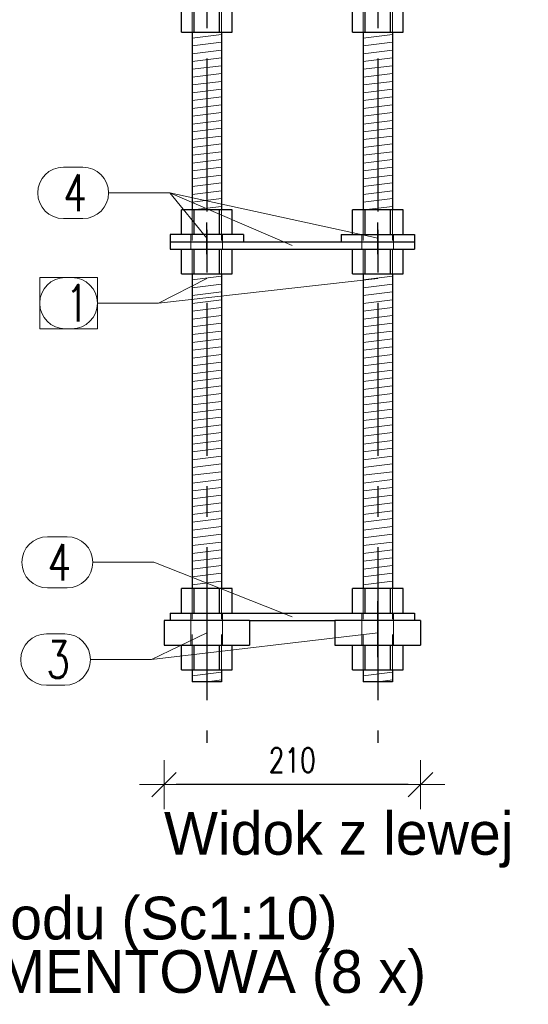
# Model space of a CAD drawing. Header units: millimetres. Extents: x 2268 to 2689, y 16092 to 16416.
# Tile 4 of 13: x 2425 to 2466, y 16251 to 16332. Entities that reach past the tile are written whole.
import ezdxf

# ---------------------------------------------------------------- set-up
doc = ezdxf.new("R2010")
doc.units = ezdxf.units.MM
doc.header["$LTSCALE"] = 10
doc.linetypes.add('HIDDEN', pattern=[0.375, 0.25, -0.125])
doc.linetypes.add('MITTE', pattern=[2, 1.25, -0.25, 0.25, -0.25])
doc.layers.get('Defpoints').update_dxf_attribs({"color": 1})
for name, color, linetype, lineweight in [('PS_DIM', 4, 'Continuous', 13), ('PS_Hatch', 3, 'Continuous', 9), ('PS_Hidden', 2, 'HIDDEN', 9), ('PS_Pos', 1, 'Continuous', 15), ('PS_SOLID', 7, 'Continuous', 30)]:
    doc.layers.add(name, color=color, linetype=linetype, lineweight=lineweight)
doc.layers.add('PS_MID', color=5, linetype='MITTE')
doc.layers.add('PS_SHAPE', color=3, linetype='Continuous')
doc.styles.add('simplex', font='simplex.shx', dxfattribs={"width": 0.75})
doc.dimstyles.new('1_10_PRZ', dxfattribs={"dimtxt": 2, "dimasz": 1, "dimexe": 2, "dimexo": 5, "dimgap": 1, "dimtad": 1, "dimdec": 0, "dimlfac": 10, "dimtxsty": 'simplex', "dimblk": 'dimznak', "dimcen": 2, "dimse1": 1, "dimse2": 1, "dimclrt": 3, "dimadec": 1, "dimazin": 0, "dimtfac": 1, "dimtdec": 0, "dimtix": 1, "dimtmove": 2, "dimatfit": 3, "dimldrblk": 'dim-grot', "dimfxl": 1, "dimarcsym": 0})

# ---------------------------------------------------------------- blocks, each defined once
blk = doc.blocks.new('*X51')
at = {"layer": 'PS_Hidden', "color": 2, "linetype": 'HIDDEN'}
for p, q in [((88.439, 28.92), (88.439, 30.94)), ((88.439, 30.94), (88.439, 26.5)), ((90.839, 28.92), (90.839, 30.94)), ((90.839, 30.94), (90.839, 26.5)), ((102.439, 28.92), (102.439, 30.94)), ((102.439, 30.94), (102.439, 26.5)), ((104.839, 28.92), (104.839, 30.94)), ((104.839, 30.94), (104.839, 26.5)), ((88.439, 26.5), (88.439, 28.92)), ((90.839, 26.5), (90.839, 28.92)), ((102.439, 26.5), (102.439, 28.92)), ((104.839, 26.5), (104.839, 28.92)), ((88.439, 20.18), (88.439, 22.2)), ((88.439, 22.2), (88.439, 20.18)), ((90.839, 20.18), (90.839, 22.2)), ((90.839, 22.2), (90.839, 20.18)), ((102.439, 20.18), (102.439, 22.2)), ((102.439, 22.2), (102.439, 20.18)), ((104.839, 20.18), (104.839, 22.2)), ((104.839, 22.2), (104.839, 20.18)), ((88.439, 3.6), (88.439, 5.62)), ((88.439, 5.62), (88.439, 0.38)), ((90.839, 3.6), (90.839, 5.62)), ((90.839, 5.62), (90.839, 0.38)), ((102.439, 3.6), (102.439, 5.62)), ((102.439, 5.62), (102.439, 0.38)), ((104.839, 3.6), (104.839, 5.62)), ((104.839, 5.62), (104.839, 0.38)), ((88.339, 3.6), (88.339, 3)), ((90.939, 3.6), (90.939, 3)), ((102.339, 3.6), (102.339, 3)), ((104.939, 3.6), (104.939, 3)), ((88.339, 2.4), (88.339, 3)), ((90.939, 2.4), (90.939, 3)), ((102.339, 2.4), (102.339, 3)), ((104.939, 2.4), (104.939, 3)), ((88.439, 0.38), (88.439, 2.4)), ((90.839, 0.38), (90.839, 2.4)), ((102.439, 0.38), (102.439, 2.4)), ((104.839, 0.38), (104.839, 2.4)), ((88.439, -27.4), (88.439, -25.38)), ((88.439, -25.38), (88.439, -32.02)), ((90.839, -27.4), (90.839, -25.38)), ((90.839, -25.38), (90.839, -32.02)), ((102.439, -27.4), (102.439, -25.38)), ((102.439, -25.38), (102.439, -32.02)), ((104.839, -27.4), (104.839, -25.38)), ((104.839, -25.38), (104.839, -32.02)), ((88.339, -28), (88.339, -27.4)), ((90.939, -28), (90.939, -27.4)), ((102.339, -28), (102.339, -27.4)), ((104.939, -28), (104.939, -27.4)), ((88.339, -30), (88.339, -28)), ((90.939, -30), (90.939, -28)), ((102.339, -30), (102.339, -28)), ((104.939, -30), (104.939, -28)), ((88.439, -32.02), (88.439, -30)), ((90.839, -32.02), (90.839, -30)), ((102.439, -32.02), (102.439, -30)), ((104.839, -32.02), (104.839, -30))]:
    blk.add_line(p, q, dxfattribs=at)
at = {"layer": 'PS_MID', "color": 5, "linetype": 'MITTE'}
for p, q in [((89.639, 38), (89.639, -38)), ((89.639, 38), (89.639, -38)), ((103.639, 38), (103.639, -38)), ((103.639, 38), (103.639, -38)), ((89.639, 2), (89.639, 4.6)), ((89.639, 2), (89.639, 4.6)), ((103.639, 2), (103.639, 4.6)), ((103.639, 2), (103.639, 4.6)), ((89.639, 4), (89.639, 1.4)), ((89.639, 4), (89.639, 1.4)), ((103.639, 4), (103.639, 1.4)), ((103.639, 4), (103.639, 1.4)), ((89.639, -26.4), (89.639, -29)), ((89.639, -26.4), (89.639, -29)), ((103.639, -29), (103.639, -26.4)), ((103.639, -26.4), (103.639, -29)), ((89.639, -27), (89.639, -31)), ((89.639, -27), (89.639, -31)), ((103.639, -31), (103.639, -27)), ((103.639, -27), (103.639, -31))]:
    blk.add_line(p, q, dxfattribs=at)
at = {"layer": 'PS_SOLID', "color": 7, "linetype": 'Continuous'}
for p, q in [((88.439, 33), (90.839, 33)), ((88.439, 33), (88.439, 30.94)), ((90.839, 33), (90.839, 30.94)), ((102.439, 33), (104.839, 33)), ((102.439, 33), (102.439, 30.94)), ((104.839, 33), (104.839, 30.94)), ((87.561, 28.92), (87.561, 30.94)), ((88.6, 30.94), (87.561, 30.94)), ((90.678, 30.94), (88.6, 30.94)), ((88.6, 28.92), (88.6, 30.94)), ((90.678, 28.92), (90.678, 30.94)), ((91.718, 30.94), (90.678, 30.94)), ((91.718, 28.92), (91.718, 30.94)), ((101.561, 28.92), (101.561, 30.94)), ((102.6, 30.94), (101.561, 30.94)), ((104.678, 30.94), (102.6, 30.94)), ((102.6, 28.92), (102.6, 30.94)), ((104.678, 28.92), (104.678, 30.94)), ((105.718, 30.94), (104.678, 30.94)), ((105.718, 28.92), (105.718, 30.94)), ((87.561, 28.92), (88.6, 28.92)), ((87.561, 26.9), (87.561, 28.92)), ((88.6, 28.92), (87.561, 28.92)), ((88.6, 28.92), (90.678, 28.92)), ((90.678, 28.92), (88.6, 28.92)), ((88.6, 26.9), (88.6, 28.92)), ((90.678, 28.92), (91.718, 28.92)), ((90.678, 26.9), (90.678, 28.92)), ((91.718, 28.92), (90.678, 28.92)), ((91.718, 26.9), (91.718, 28.92)), ((101.561, 26.9), (101.561, 28.92)), ((102.6, 28.92), (101.561, 28.92)), ((101.561, 28.92), (102.6, 28.92)), ((104.678, 28.92), (102.6, 28.92)), ((102.6, 26.9), (102.6, 28.92)), ((102.6, 28.92), (104.678, 28.92)), ((104.678, 26.9), (104.678, 28.92)), ((105.718, 28.92), (104.678, 28.92)), ((104.678, 28.92), (105.718, 28.92)), ((105.718, 26.9), (105.718, 28.92)), ((91.839, 26.9), (87.439, 26.9)), ((87.439, 26.5), (87.439, 26.9)), ((91.839, 26.5), (91.839, 26.9)), ((105.839, 26.9), (101.439, 26.9)), ((101.439, 26.5), (101.439, 26.9)), ((105.839, 26.5), (105.839, 26.9)), ((87.439, 26.5), (91.839, 26.5)), ((88.439, 26.5), (88.439, 22.2)), ((90.839, 26.5), (90.839, 22.2)), ((101.439, 26.5), (105.839, 26.5)), ((102.439, 26.5), (102.439, 22.2)), ((104.839, 26.5), (104.839, 22.2)), ((87.561, 20.18), (87.561, 22.2)), ((88.6, 22.2), (87.561, 22.2)), ((90.678, 22.2), (88.6, 22.2)), ((88.6, 20.18), (88.6, 22.2)), ((90.678, 20.18), (90.678, 22.2)), ((91.718, 22.2), (90.678, 22.2)), ((91.718, 20.18), (91.718, 22.2)), ((101.561, 20.18), (101.561, 22.2)), ((102.6, 22.2), (101.561, 22.2)), ((104.678, 22.2), (102.6, 22.2)), ((102.6, 20.18), (102.6, 22.2)), ((104.678, 20.18), (104.678, 22.2)), ((105.718, 22.2), (104.678, 22.2)), ((105.718, 20.18), (105.718, 22.2)), ((87.561, 20.18), (88.6, 20.18)), ((88.439, 20.18), (88.439, 5.62)), ((88.6, 20.18), (90.678, 20.18)), ((90.678, 20.18), (91.718, 20.18)), ((90.839, 20.18), (90.839, 5.62)), ((101.561, 20.18), (102.6, 20.18)), ((102.439, 20.18), (102.439, 5.62)), ((102.6, 20.18), (104.678, 20.18)), ((104.678, 20.18), (105.718, 20.18)), ((104.839, 20.18), (104.839, 5.62)), ((87.561, 3.6), (87.561, 5.62)), ((88.6, 5.62), (87.561, 5.62)), ((90.678, 5.62), (88.6, 5.62)), ((88.6, 3.6), (88.6, 5.62)), ((90.678, 3.6), (90.678, 5.62)), ((91.718, 5.62), (90.678, 5.62)), ((91.718, 3.6), (91.718, 5.62)), ((101.561, 3.6), (101.561, 5.62)), ((102.6, 5.62), (101.561, 5.62)), ((104.678, 5.62), (102.6, 5.62)), ((102.6, 3.6), (102.6, 5.62)), ((104.678, 3.6), (104.678, 5.62)), ((105.718, 5.62), (104.678, 5.62)), ((105.718, 3.6), (105.718, 5.62)), ((86.639, 3.6), (86.639, 3)), ((92.639, 3.6), (86.639, 3.6)), ((92.639, 3.6), (92.639, 3)), ((100.639, 3.6), (106.639, 3.6)), ((100.639, 3.6), (100.639, 3)), ((106.639, 3.6), (106.639, 3)), ((86.639, 3), (106.639, 3)), ((86.639, 3), (86.639, 2.4)), ((86.639, 3), (92.639, 3)), ((100.639, 3), (106.639, 3)), ((106.639, 3), (106.639, 2.4)), ((86.639, 2.4), (106.639, 2.4)), ((87.561, 0.38), (87.561, 2.4)), ((88.6, 0.38), (88.6, 2.4)), ((90.678, 0.38), (90.678, 2.4)), ((91.718, 0.38), (91.718, 2.4)), ((101.561, 0.38), (101.561, 2.4)), ((102.6, 0.38), (102.6, 2.4)), ((104.678, 0.38), (104.678, 2.4)), ((105.718, 0.38), (105.718, 2.4)), ((87.561, 0.38), (88.6, 0.38)), ((88.439, 0.38), (88.439, -25.38)), ((88.6, 0.38), (90.678, 0.38)), ((90.678, 0.38), (91.718, 0.38)), ((90.839, 0.38), (90.839, -25.38)), ((101.561, 0.38), (102.6, 0.38)), ((102.439, 0.38), (102.439, -25.38)), ((102.6, 0.38), (104.678, 0.38)), ((104.678, 0.38), (105.718, 0.38)), ((104.839, 0.38), (104.839, -25.38)), ((87.561, -27.4), (87.561, -25.38)), ((88.6, -25.38), (87.561, -25.38)), ((90.678, -25.38), (88.6, -25.38)), ((88.6, -27.4), (88.6, -25.38)), ((90.678, -27.4), (90.678, -25.38)), ((91.718, -25.38), (90.678, -25.38)), ((91.718, -27.4), (91.718, -25.38)), ((101.561, -27.4), (101.561, -25.38)), ((102.6, -25.38), (101.561, -25.38)), ((104.678, -25.38), (102.6, -25.38)), ((102.6, -27.4), (102.6, -25.38)), ((104.678, -27.4), (104.678, -25.38)), ((105.718, -25.38), (104.678, -25.38)), ((105.718, -27.4), (105.718, -25.38)), ((86.639, -27.4), (106.639, -27.4)), ((86.639, -27.4), (86.639, -28)), ((106.639, -27.4), (106.639, -28)), ((93.139, -28), (86.139, -28)), ((86.139, -28), (86.139, -30)), ((93.139, -28), (93.139, -30)), ((93.139, -28), (100.139, -28)), ((107.139, -28), (100.139, -28)), ((100.139, -28), (100.139, -30)), ((107.139, -28), (107.139, -30)), ((86.139, -30), (93.139, -30)), ((87.561, -32.02), (87.561, -30)), ((88.6, -32.02), (88.6, -30)), ((90.678, -32.02), (90.678, -30)), ((91.718, -32.02), (91.718, -30)), ((100.139, -30), (107.139, -30)), ((101.561, -32.02), (101.561, -30)), ((102.6, -32.02), (102.6, -30)), ((104.678, -32.02), (104.678, -30)), ((105.718, -32.02), (105.718, -30)), ((87.561, -32.02), (88.6, -32.02)), ((88.439, -32.02), (88.439, -33)), ((88.6, -32.02), (90.678, -32.02)), ((90.678, -32.02), (91.718, -32.02)), ((90.839, -32.02), (90.839, -33)), ((101.561, -32.02), (102.6, -32.02)), ((102.439, -32.02), (102.439, -33)), ((102.6, -32.02), (104.678, -32.02)), ((104.678, -32.02), (105.718, -32.02)), ((104.839, -32.02), (104.839, -33)), ((89.639, -33), (88.439, -33)), ((90.839, -33), (89.639, -33)), ((103.639, -33), (102.439, -33)), ((104.839, -33), (103.639, -33))]:
    blk.add_line(p, q, dxfattribs=at)
blk = doc.blocks.new('*X64')
at = {"color": 0}
blk.add_text('Widok z lewej', height=3.5, dxfattribs=at).set_placement((2930.6, 16273.323))
blk = doc.blocks.new('dimznak')
at = {"color": 0}
for points in [[(0, 2), (0, -2)], [(-2, 0), (2, 0)]]:
    blk.add_lwpolyline(points, dxfattribs=at)
at = {"color": 2}
blk.add_lwpolyline([(1, 1), (-1, -1)], dxfattribs=at)
blk = doc.blocks.new('*D65')
at = {"layer": 'Defpoints', "color": 0, "transparency": 16777216}
for p in [(2436.57, 16281.899), (2457.57, 16281.899), (2436.57, 16269.473)]:
    blk.add_point(p, dxfattribs=at)
at = {"layer": 'PS_DIM', "color": 0, "lineweight": -2, "transparency": 16777216}
blk.add_line((2456.57, 16269.473), (2437.57, 16269.473), dxfattribs=at)
at = {"layer": 'PS_DIM', "color": 0, "lineweight": -2, "transparency": 16777216, "rotation": 180}
blk.add_blockref('dimznak', (2436.57, 16269.473), dxfattribs=at)
at = {"layer": 'PS_DIM', "color": 0, "lineweight": -2, "transparency": 16777216}
blk.add_blockref('dimznak', (2457.57, 16269.473), dxfattribs=at)
at = {"layer": 'PS_DIM', "color": 3, "transparency": 16777216, "insert": (2447.07, 16271.473), "char_height": 2, "attachment_point": 5, "style": 'simplex'}
blk.add_mtext('210', dxfattribs=at)
blk = doc.blocks.new('dim-grot')
blk.add_hatch(color=256).paths.add_polyline_path([(0, 0), (-2, 0.5), (-2, -0.5)])
blk.add_lwpolyline([(0, 0), (-2, 0.5), (-2, -0.5), (0, 0)])
blk = doc.blocks.new('*X105')
at = {"color": 1}
for p, q in [((2428.328, 16320.012), (2429.936, 16320.012)), ((2432.036, 16317.912), (2437.036, 16317.912)), ((2447.07, 16313.599), (2437.036, 16317.912)), ((2428.328, 16315.812), (2429.936, 16315.812))]:
    blk.add_line(p, q, dxfattribs=at)
for centre, start, end in [((2428.328, 16317.912), 90, 270), ((2429.936, 16317.912), 270, 90)]:
    blk.add_arc(centre, 2.1, start, end, dxfattribs=at)
at = {"color": 2, "style": 'simplex', "width": 0.75}
blk.add_text('4', height=3, dxfattribs=at).set_placement((2428.328, 16316.412))
blk = doc.blocks.new('*X106')
at = {"color": 1}
for p, q in [((2428.328, 16320.012), (2429.936, 16320.012)), ((2432.036, 16317.912), (2437.036, 16317.912)), ((2447.07, 16313.599), (2437.036, 16317.912)), ((2428.328, 16315.812), (2429.936, 16315.812))]:
    blk.add_line(p, q, dxfattribs=at)
for centre, start, end in [((2428.328, 16317.912), 90, 270), ((2429.936, 16317.912), 270, 90)]:
    blk.add_arc(centre, 2.1, start, end, dxfattribs=at)
at = {"color": 2, "style": 'simplex', "width": 0.75}
blk.add_text('4', height=3, dxfattribs=at).set_placement((2428.328, 16316.412))
blk = doc.blocks.new('*X107')
at = {"color": 1}
for p, q in [((2428.328, 16320.012), (2429.936, 16320.012)), ((2432.036, 16317.912), (2437.036, 16317.912)), ((2440.07, 16314.199), (2437.036, 16317.912)), ((2428.328, 16315.812), (2429.936, 16315.812))]:
    blk.add_line(p, q, dxfattribs=at)
for centre, start, end in [((2428.328, 16317.912), 90, 270), ((2429.936, 16317.912), 270, 90)]:
    blk.add_arc(centre, 2.1, start, end, dxfattribs=at)
at = {"color": 2, "style": 'simplex', "width": 0.75}
blk.add_text('4', height=3, dxfattribs=at).set_placement((2428.328, 16316.412))
blk = doc.blocks.new('*X108')
at = {"color": 1}
for p, q in [((2428.328, 16320.012), (2429.936, 16320.012)), ((2432.036, 16317.912), (2437.036, 16317.912)), ((2454.07, 16314.199), (2437.036, 16317.912)), ((2428.328, 16315.812), (2429.936, 16315.812))]:
    blk.add_line(p, q, dxfattribs=at)
for centre, start, end in [((2428.328, 16317.912), 90, 270), ((2429.936, 16317.912), 270, 90)]:
    blk.add_arc(centre, 2.1, start, end, dxfattribs=at)
at = {"color": 2, "style": 'simplex', "width": 0.75}
blk.add_text('4', height=3, dxfattribs=at).set_placement((2428.328, 16316.412))
blk = doc.blocks.new('*X109')
at = {"color": 1}
for p, q in [((2431.126, 16310.985), (2426.391, 16310.985)), ((2426.391, 16310.985), (2426.391, 16306.785)), ((2431.126, 16306.785), (2431.126, 16310.985)), ((2454.07, 16310.899), (2436.126, 16308.885)), ((2431.126, 16308.885), (2436.126, 16308.885)), ((2426.391, 16306.785), (2431.126, 16306.785))]:
    blk.add_line(p, q, dxfattribs=at)
at = {"color": 30, "style": 'simplex', "width": 0.75}
blk.add_text('1', height=3, dxfattribs=at).set_placement((2428.491, 16307.385))
blk = doc.blocks.new('*X110')
at = {"color": 1}
for p, q in [((2428.491, 16310.985), (2429.026, 16310.985)), ((2440.07, 16310.899), (2436.126, 16308.885)), ((2431.126, 16308.885), (2436.126, 16308.885)), ((2428.491, 16306.785), (2429.026, 16306.785))]:
    blk.add_line(p, q, dxfattribs=at)
for centre, start, end in [((2428.491, 16308.885), 90, 270), ((2429.026, 16308.885), 270, 90)]:
    blk.add_arc(centre, 2.1, start, end, dxfattribs=at)
at = {"color": 2, "style": 'simplex', "width": 0.75}
blk.add_text('1', height=3, dxfattribs=at).set_placement((2428.491, 16307.385))
blk = doc.blocks.new('*X111')
at = {"color": 1}
for p, q in [((2428.491, 16310.985), (2429.026, 16310.985)), ((2440.07, 16310.899), (2436.126, 16308.885)), ((2431.126, 16308.885), (2436.126, 16308.885)), ((2428.491, 16306.785), (2429.026, 16306.785))]:
    blk.add_line(p, q, dxfattribs=at)
for centre, start, end in [((2428.491, 16308.885), 90, 270), ((2429.026, 16308.885), 270, 90)]:
    blk.add_arc(centre, 2.1, start, end, dxfattribs=at)
at = {"color": 2, "style": 'simplex', "width": 0.75}
blk.add_text('1', height=3, dxfattribs=at).set_placement((2428.491, 16307.385))
blk = doc.blocks.new('*X112')
at = {"color": 1}
for p, q in [((2427.032, 16289.771), (2428.64, 16289.771)), ((2430.74, 16287.671), (2435.74, 16287.671)), ((2447.07, 16283.199), (2435.74, 16287.671)), ((2427.032, 16285.571), (2428.64, 16285.571))]:
    blk.add_line(p, q, dxfattribs=at)
for centre, start, end in [((2427.032, 16287.671), 90, 270), ((2428.64, 16287.671), 270, 90)]:
    blk.add_arc(centre, 2.1, start, end, dxfattribs=at)
at = {"color": 2, "style": 'simplex', "width": 0.75}
blk.add_text('4', height=3, dxfattribs=at).set_placement((2427.032, 16286.171))
blk = doc.blocks.new('*X113')
at = {"color": 1}
for p, q in [((2427.032, 16289.771), (2428.64, 16289.771)), ((2430.74, 16287.671), (2435.74, 16287.671)), ((2447.07, 16283.199), (2435.74, 16287.671)), ((2427.032, 16285.571), (2428.64, 16285.571))]:
    blk.add_line(p, q, dxfattribs=at)
for centre, start, end in [((2427.032, 16287.671), 90, 270), ((2428.64, 16287.671), 270, 90)]:
    blk.add_arc(centre, 2.1, start, end, dxfattribs=at)
at = {"color": 2, "style": 'simplex', "width": 0.75}
blk.add_text('4', height=3, dxfattribs=at).set_placement((2427.032, 16286.171))
blk = doc.blocks.new('*X114')
at = {"color": 1}
for p, q in [((2426.942, 16281.809), (2428.442, 16281.809)), ((2454.07, 16281.899), (2435.542, 16279.709)), ((2430.542, 16279.709), (2435.542, 16279.709)), ((2426.942, 16277.609), (2428.442, 16277.609))]:
    blk.add_line(p, q, dxfattribs=at)
for centre, start, end in [((2426.942, 16279.709), 90, 270), ((2428.442, 16279.709), 270, 90)]:
    blk.add_arc(centre, 2.1, start, end, dxfattribs=at)
at = {"color": 2, "style": 'simplex', "width": 0.75}
blk.add_text('3', height=3, dxfattribs=at).set_placement((2426.942, 16278.209))
blk = doc.blocks.new('*X115')
at = {"color": 1}
for p, q in [((2426.942, 16281.809), (2428.442, 16281.809)), ((2440.07, 16281.899), (2435.542, 16279.709)), ((2430.542, 16279.709), (2435.542, 16279.709)), ((2426.942, 16277.609), (2428.442, 16277.609))]:
    blk.add_line(p, q, dxfattribs=at)
for centre, start, end in [((2426.942, 16279.709), 90, 270), ((2428.442, 16279.709), 270, 90)]:
    blk.add_arc(centre, 2.1, start, end, dxfattribs=at)
at = {"color": 2, "style": 'simplex', "width": 0.75}
blk.add_text('3', height=3, dxfattribs=at).set_placement((2426.942, 16278.209))

msp = doc.modelspace()

# ---------------------------------------------------------------- hatches: boundary and pattern name
at = {"layer": 'PS_Hatch'}
h = msp.add_hatch(dxfattribs=at)
h.set_pattern_fill('LINE', color=3, scale=0.2, angle=7)
h.set_pattern_definition([(7, (-13936.1615, 18415.1455), (-0.077387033, 0.630266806), [])])
h.paths.add_polyline_path([(2441.27, 16316.519), (2441.27, 16331.079), (2438.87, 16331.079), (2438.87, 16316.519)])
h = msp.add_hatch(dxfattribs=at)
h.set_pattern_fill('LINE', color=3, scale=0.2, angle=7)
h.set_pattern_definition([(7, (-13922.1615, 18415.1455), (-0.077387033, 0.630266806), [])])
h.paths.add_polyline_path([(2455.27, 16316.519), (2455.27, 16331.079), (2452.87, 16331.079), (2452.87, 16316.519)])
h = msp.add_hatch(dxfattribs=at)
h.set_pattern_fill('LINE', color=3, scale=0.2, angle=7)
h.set_pattern_definition([(7, (-13936.1615, 18395.3455), (-0.077387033, 0.630266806), [])])
h.paths.add_polyline_path([(2441.27, 16285.519), (2441.27, 16311.279), (2438.87, 16311.279), (2438.87, 16285.519)])
h = msp.add_hatch(dxfattribs=at)
h.set_pattern_fill('LINE', color=3, scale=0.2, angle=7)
h.set_pattern_definition([(7, (-13922.1615, 18395.3455), (-0.077387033, 0.630266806), [])])
h.paths.add_polyline_path([(2455.27, 16285.519), (2455.27, 16311.279), (2452.87, 16311.279), (2452.87, 16285.519)])
h = msp.add_hatch(dxfattribs=at)
h.set_pattern_fill('LINE', color=3, scale=0.2, angle=7)
h.set_pattern_definition([(7, (-13936.1615, 18362.9455), (-0.077387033, 0.630266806), [])])
h.paths.add_polyline_path([(2441.27, 16277.899), (2441.27, 16278.879), (2438.87, 16278.879), (2438.87, 16277.899)])
h = msp.add_hatch(dxfattribs=at)
h.set_pattern_fill('LINE', color=3, scale=0.2, angle=7)
h.set_pattern_definition([(7, (-13922.1615, 18362.9455), (-0.077387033, 0.630266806), [])])
h.paths.add_polyline_path([(2455.27, 16277.899), (2455.27, 16278.879), (2452.87, 16278.879), (2452.87, 16277.899)])

# ---------------------------------------------------------------- block references
msp.add_blockref('*X64', (-494.03, -9.59))
at = {"layer": 'PS_Pos'}
for name in ['*X105', '*X106', '*X107', '*X108', '*X109', '*X110', '*X111', '*X112', '*X113', '*X114', '*X115']:
    msp.add_blockref(name, (0, 0), dxfattribs=at)
at = {"layer": 'PS_SHAPE', "color": 2}
msp.add_blockref('*X51', (2350.431, 16310.899), dxfattribs=at)

# ---------------------------------------------------------------- texts
at = {"color": 0}
for s, p in [('KF.1 Widok z przodu (Sc1:10)', (2388.348, 16256.803)), ('KOTEW FUNDAMENTOWA (8 x)', (2388.348, 16252.428))]:
    msp.add_text(s, height=3.5, dxfattribs=at).set_placement(p)

# ---------------------------------------------------------------- dimensions: what is measured, and where the dimension line sits
at = {"layer": 'PS_DIM'}
dim = msp.add_linear_dim(base=(2436.57, 16269.473), p1=(2457.57, 16281.899), p2=(2436.57, 16281.899), dimstyle='1_10_PRZ', dxfattribs=at)
dim.commit()
dim.dimension.update_dxf_attribs({"geometry": '*D65', "text_midpoint": (2447.07, 16271.473)})

doc.saveas('drawing.dxf')
